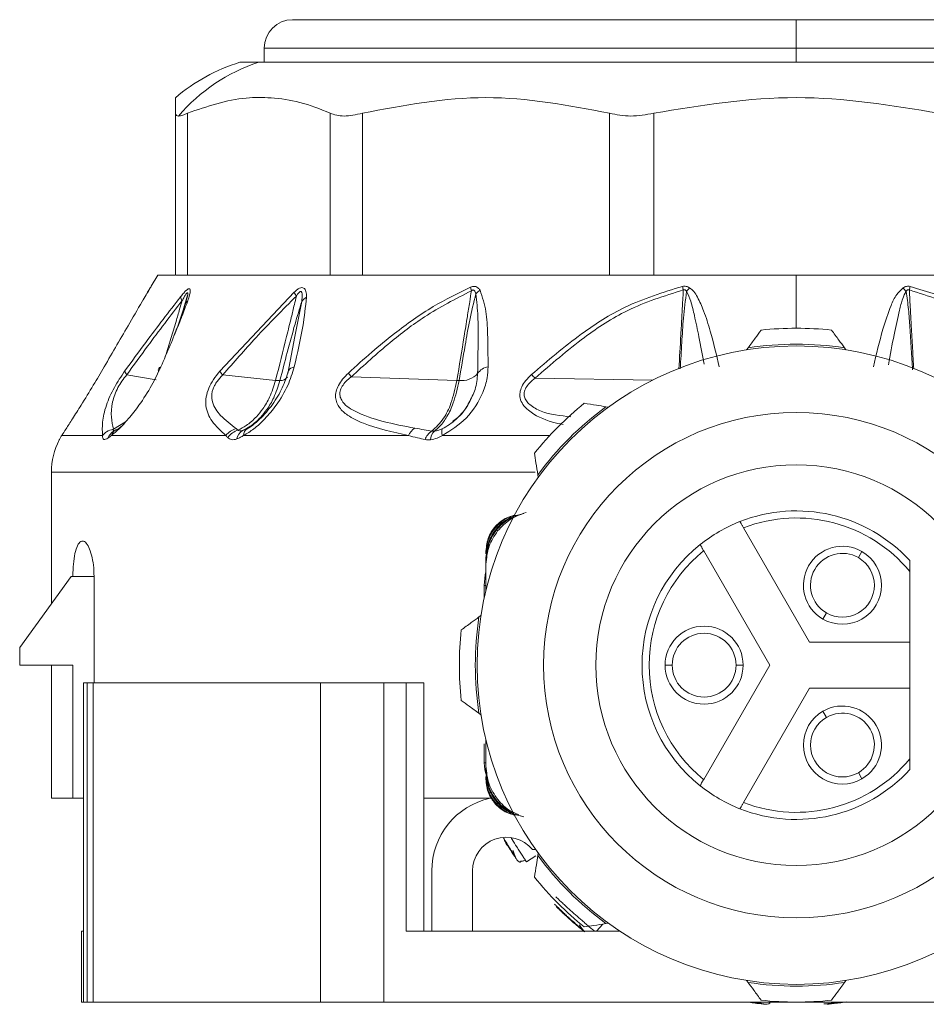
# Model space of a CAD drawing. Header units: millimetres. Extents: x -447 to 1924, y -61 to 422.
# Tile 46 of 62: x 806 to 831, y 153 to 180. Entities that reach past the tile are written whole.
import ezdxf

# ---------------------------------------------------------------- set-up
doc = ezdxf.new("R2010")
doc.units = ezdxf.units.MM

# ---------------------------------------------------------------- blocks, each defined once
blk = doc.blocks.new('Drawing View5')
at = {"color": 7, "linetype": 'Continuous', "lineweight": 18}
for p, q in [((-31.706, 2.201), (-17.506, 2.201)), ((-17.506, 2.201), (-3.306, 2.201)), ((-17.506, 2.201), (-17.506, 1.401)), ((-32.506, 1.401), (-32.506, 1.001)), ((-32.506, 1.401), (-17.506, 1.401)), ((-17.506, 1.001), (-17.506, 1.401)), ((-17.506, 1.401), (-2.506, 1.401)), ((-33.196, 1.001), (-32.661, 1.001)), ((-32.661, 1.001), (-1.816, 1.001)), ((-35.006, -4.999), (-35.006, -0.434)), ((-34.671, -4.999), (-34.671, -0.434)), ((-30.652, -4.999), (-30.652, -0.434)), ((-29.737, -4.999), (-29.737, -0.434)), ((-22.775, -4.999), (-22.775, -0.434)), ((-21.525, -4.999), (-21.525, -0.434)), ((-35.506, -4.999), (-35.695, -5.315)), ((-35.506, -4.999), (-35.006, -4.999)), ((-34.782, -4.999), (-34.994, -4.999)), ((-34.782, -4.999), (-30.52, -4.999)), ((-29.941, -4.999), (-30.52, -4.999)), ((-29.941, -4.999), (-22.559, -4.999)), ((-21.768, -4.999), (-22.559, -4.999)), ((-21.768, -4.999), (-17.506, -4.999)), ((-17.506, -4.999), (-13.244, -4.999)), ((-17.506, -4.999), (-17.506, -6.499)), ((-31.666, -5.486), (-33.762, -7.713)), ((-34.898, -6.344), (-34.671, -5.571)), ((-34.709, -5.766), (-34.775, -5.927)), ((-31.64, -6.732), (-31.45, -5.741)), ((-34.852, -6.224), (-34.802, -6.057)), ((-34.825, -6.123), (-34.744, -5.852)), ((-31.841, -7.776), (-31.64, -6.732)), ((-18.864, -7.051), (-18.906, -7.109)), ((-16.106, -7.109), (-16.148, -7.051)), ((-35.553, -7.954), (-36.383, -7.811)), ((-32.187, -7.968), (-33.675, -7.817)), ((-27.076, -7.973), (-30.05, -7.865)), ((-24.868, -7.906), (-21.555, -7.961)), ((-22.802, -8.723), (-22.872, -8.712)), ((-36.759, -9.345), (-36.419, -9.137)), ((-36.728, -9.389), (-36.787, -9.427)), ((-36.62, -9.333), (-36.539, -9.271)), ((-33.033, -9.364), (-33.043, -9.36)), ((-32.989, -9.333), (-32.847, -9.244)), ((-38.29, -9.649), (-38.283, -9.637)), ((-38.282, -9.635), (-38.286, -9.642)), ((-37.068, -9.524), (-38.216, -9.524)), ((-33.586, -9.524), (-36.818, -9.524)), ((-28.442, -9.524), (-33.09, -9.524)), ((-24.457, -9.524), (-27.483, -9.524)), ((-38.506, -10.553), (-38.506, -14.263)), ((-24.865, -10.553), (-38.506, -10.553)), ((-24.793, -10.633), (-24.782, -10.702)), ((-17.131, -15.349), (-18.992, -12.124)), ((-26.256, -12.785), (-26.256, -12.859)), ((-26.256, -12.969), (-26.256, -13.043)), ((-26.256, -13.893), (-26.256, -13.043)), ((-20.118, -12.774), (-18.256, -15.999)), ((-15.656, -12.795), (-15.756, -12.968)), ((-26.256, -13.154), (-26.256, -13.893)), ((-37.952, -13.499), (-39.402, -15.499)), ((-37.902, -13.499), (-37.952, -13.499)), ((-37.305, -13.499), (-37.902, -13.499)), ((-37.305, -16.499), (-37.305, -13.499)), ((-14.306, -15.349), (-14.306, -13.357)), ((-26.306, -13.749), (-26.306, -14.112)), ((-26.256, -13.749), (-26.306, -13.749)), ((-26.396, -14.599), (-26.453, -14.641)), ((-16.756, -14.7), (-16.656, -14.527)), ((-39.402, -15.999), (-39.402, -15.499)), ((-14.306, -15.349), (-17.131, -15.349)), ((-14.306, -15.349), (-14.306, -16.649)), ((-37.902, -15.999), (-39.402, -15.999)), ((-38.506, -15.999), (-38.506, -19.749)), ((-37.902, -15.999), (-37.902, -19.749)), ((-21.206, -15.999), (-21.006, -15.999)), ((-18.256, -15.999), (-20.118, -19.224)), ((-19.006, -15.999), (-19.206, -15.999)), ((-37.606, -16.499), (-37.606, -23.499)), ((-37.606, -16.499), (-37.5, -16.499)), ((-37.5, -16.499), (-37.5, -25.499)), ((-37.5, -16.499), (-37.332, -16.499)), ((-37.332, -16.499), (-37.332, -25.499)), ((-37.332, -16.499), (-30.923, -16.499)), ((-30.923, -16.499), (-30.923, -25.499)), ((-30.923, -16.499), (-29.14, -16.499)), ((-29.14, -16.499), (-29.14, -25.499)), ((-29.14, -16.499), (-28.51, -16.499)), ((-28.51, -16.499), (-28.51, -23.499)), ((-28.005, -16.499), (-28.005, -23.499)), ((-18.992, -19.874), (-17.131, -16.649)), ((-17.131, -16.649), (-14.306, -16.649)), ((-14.306, -18.641), (-14.306, -16.649)), ((-26.453, -17.357), (-26.396, -17.399)), ((-16.756, -17.298), (-16.656, -17.471)), ((-26.306, -18.214), (-26.306, -18.749)), ((-26.256, -18.844), (-26.256, -18.106)), ((-26.256, -18.749), (-26.306, -18.749)), ((-26.256, -18.955), (-26.256, -18.844)), ((-26.256, -19.029), (-26.256, -18.955)), ((-26.256, -19.214), (-26.256, -19.14)), ((-15.656, -19.203), (-15.756, -19.03)), ((-38.506, -19.749), (-37.902, -19.749)), ((-37.606, -19.749), (-37.902, -19.749)), ((-28.006, -19.749), (-26.093, -19.749)), ((-24.847, -21.377), (-25.115, -21.542)), ((-24.852, -21.199), (-24.947, -21.199)), ((-24.782, -21.295), (-24.793, -21.365)), ((-27.784, -23.499), (-27.784, -21.799)), ((-26.634, -21.799), (-26.634, -23.499)), ((-22.964, -23.301), (-23.14, -23.499)), ((-22.872, -23.286), (-22.802, -23.275)), ((-37.663, -23.499), (-37.663, -25.499)), ((-37.663, -23.499), (-37.606, -23.499)), ((-37.606, -23.499), (-37.606, -25.499)), ((-28.497, -23.499), (-28.51, -23.499)), ((-22.481, -23.499), (-28.497, -23.499)), ((-23.218, -23.499), (-23.199, -23.479)), ((-18.906, -24.889), (-18.864, -24.946)), ((-16.148, -24.946), (-16.106, -24.889)), ((-37.663, -25.499), (-37.606, -25.499)), ((-37.606, -25.499), (-37.5, -25.499)), ((-37.5, -25.499), (-37.332, -25.499)), ((-37.332, -25.499), (-30.923, -25.499)), ((-30.923, -25.499), (-29.14, -25.499)), ((-5.871, -25.499), (-29.14, -25.499))]:
    blk.add_line(p, q, dxfattribs=at)
at = {"color": 7, "linetype": 'Continuous', "lineweight": 18, "flags": 128}
for points in [[(-34.729, -5.804), (-34.734, -5.817), (-34.736, -5.821)], [(-26.256, -13.365), (-26.277, -13.456), (-26.306, -13.749)], [(-26.306, -18.749), (-26.287, -18.944), (-26.256, -19.061)]]:
    blk.add_lwpolyline(points, dxfattribs=at)
at = {"color": 7, "linetype": 'Continuous', "lineweight": 18}
blk.add_circle((-17.506, -15.999), 7.125, dxfattribs=at)
for centre, radius, start, end in [((-31.706, 1.401), 0.8, 90, 180), ((-31.668, -3.917), 5.15, 107.2549, 130.4986), ((-31.132, -3.719), 4.962, 107.9561, 139.7861), ((-30.938, -5.114), 0.817, 207.0633, 215.688), ((-25.5, -5.09), 1.218, 191.8977, 196.7732), ((-26.01, -6.013), 0.716, 125.0015, 137.8975), ((-13.114, -3.919), 7.726, 190.4457, 191.199), ((-19.711, -6.096), 1.091, 137.4852, 144.4164), ((-15.301, -6.096), 1.091, 35.5839, 42.5146), ((-21.898, -3.918), 7.728, 348.8011, 349.5542), ((-34.594, -5.564), 0.276, 189.9537, 214.6475), ((-34.554, -5.891), 0.195, 123.8797, 153.4099), ((-31.139, -5.962), 0.381, 117.5432, 144.6363), ((-17.506, -15.999), 9.5, 84.0016, 95.9984), ((-17.506, -15.999), 9, 359.9991, 179.9991), ((-17.506, -15.999), 9.05, 81.3677, 98.6323), ((-36.195, -7.652), 0.246, 191.7232, 220.2294), ((-35.391, -7.688), 0.104, 107.235, 192.5457), ((-32.973, -7.145), 0.972, 215.7026, 223.7498), ((-31.705, -7.762), 0.137, 151.246, 185.5908), ((-31.617, -7.833), 0.249, 100.4115, 146.7201), ((-27.569, -5.684), 3.304, 219.0252, 221.3042), ((-26.143, -7.995), 0.41, 97.2379, 147.6707), ((-32.049, -7.725), 0.247, 266.4774, 322.3124), ((-27.031, -6.721), 1.253, 267.9402, 270.7717), ((-26.948, -7.355), 0.622, 263.8843, 317.4106), ((-26.665, -9.712), 2.547, 45.1412, 48.4187), ((-17.506, -15.999), 9.5, 129.0016, 140.9984), ((-17.506, -15.999), 9.05, 126.3677, 143.6323), ((-36.566, -9.724), 0.371, 109.3852, 160.1994), ((-36.545, -9.609), 0.286, 105.2957, 162.6775), ((-33.142, -9.868), 0.562, 106.3755, 142.1998), ((-33.079, -9.907), 0.56, 106.6775, 144.538), ((-32.954, -9.673), 0.33, 119.6068, 170.7232), ((-32.888, -9.509), 0.203, 119.953, 184.2541), ((-28.012, -9.72), 0.473, 121.542, 155.5687), ((-27.521, -9.794), 0.476, 123.312, 160.839), ((-27.432, -9.675), 0.392, 135.1957, 175.4112), ((-27.211, -9.417), 0.292, 163.2771, 201.4278), ((-36.506, -10.553), 2, 153.1176, 180), ((-17.506, -15.999), 5.65, 0, 180), ((-17.506, -15.999), 4.35, 42.6393, 111.4064), ((-17.506, -15.999), 4.15, 39.5486, 110.9889), ((-17.506, -15.999), 4.35, 111.4064, 128.5936), ((-17.506, -15.999), 4.35, 128.5936, 231.4064), ((-16.206, -13.747), 1.1, 60, 240), ((-17.506, -15.999), 4.15, 129.0111, 230.9889), ((-16.206, -13.747), 0.9, 60, 240), ((-16.206, -13.747), 1.1, 240, 60), ((-16.206, -13.747), 0.9, 240, 60), ((-17.506, -15.999), 9.05, 171.3677, 188.6323), ((-20.106, -15.999), 1.1, 0, 180), ((-17.506, -15.999), 9.5, 174.0016, 185.9984), ((-20.106, -15.999), 0.9, 0, 180), ((-17.506, -15.999), 9, 179.9991, 359.9991), ((-17.506, -15.999), 5.65, 180, 0), ((-20.106, -15.999), 1.1, 180, 0), ((-20.106, -15.999), 0.9, 180, 0), ((-16.206, -18.251), 1.1, 300, 120), ((-16.206, -18.251), 1.1, 120, 300), ((-16.206, -18.251), 0.9, 120, 300), ((-16.206, -18.251), 0.9, 300, 120), ((-17.506, -15.999), 4.15, 249.0111, 320.4514), ((-17.506, -15.999), 4.35, 248.5936, 317.3607), ((-17.506, -15.999), 4.35, 231.4064, 248.5936), ((-25.684, -21.799), 2.1, 102.5279, 180), ((-25.684, -21.799), 0.95, 39.1667, 180), ((-17.506, -15.999), 9.05, 216.3677, 233.6323), ((-17.506, -15.999), 9.5, 219.0016, 230.9984), ((-17.506, -15.999), 9.05, 261.3677, 278.6323), ((-17.506, -15.999), 9.5, 264.0016, 275.9984)]:
    blk.add_arc(centre, radius, start, end, dxfattribs=at)
for points, knots in [([(-30.652, -0.434), (-30.935, -0.319), (-31.484, -0.096), (-32.276, 0.005), (-33.339, 0.023), (-34.12, -0.245), (-34.671, -0.434)], [0, 0, 0, 0, 0.21393, 0.414834, 0.587057, 1, 1, 1, 1]), ([(-22.775, -0.434), (-23.936, -0.214), (-26.256, 0.224), (-28.577, -0.214), (-29.737, -0.434)], [0, 0, 0, 0, 0.500234, 1, 1, 1, 1]), ([(-13.487, -0.434), (-14.826, -0.214), (-17.506, 0.224), (-20.185, -0.214), (-21.525, -0.434)], [0, 0, 0, 0, 0.499933, 1, 1, 1, 1]), ([(-35.006, -0.434), (-35.006, -0.356), (-35.006, -0.198), (-35.006, -0.069), (-35.006, 0.002), (-35.006, -0.004), (-35.006, -0.007)], [0, 0, 0, 0, 0.270801, 0.549911, 0.830383, 1, 1, 1, 1]), ([(-35.006, -0.434), (-35.001, -0.46), (-34.993, -0.506), (-34.942, -0.513), (-34.921, -0.516)], [0, 0, 0, 0, 0.573868, 1, 1, 1, 1]), ([(-34.921, -0.516), (-34.885, -0.511), (-34.82, -0.503), (-34.718, -0.455), (-34.671, -0.434)], [0, 0, 0, 0, 0.54545, 1, 1, 1, 1]), ([(-37.021, -7.588), (-36.779, -7.172), (-36.398, -6.517), (-35.968, -5.781), (-35.767, -5.437), (-35.708, -5.337), (-35.693, -5.311), (-35.695, -5.314), (-35.695, -5.315)], [0, 0, 0, 0, 0.502517, 0.792077, 0.924903, 0.959853, 0.991393, 1, 1, 1, 1]), ([(-35.745, -5.4), (-35.767, -5.437), (-35.819, -5.526), (-35.882, -5.635), (-35.919, -5.697)], [0, 0, 0, 0, 0.423068, 1, 1, 1, 1]), ([(-34.663, -5.729), (-34.644, -5.671), (-34.611, -5.569), (-34.589, -5.449), (-34.599, -5.384), (-34.644, -5.383), (-34.707, -5.43), (-34.783, -5.509), (-34.837, -5.576), (-34.866, -5.612)], [0, 0, 0, 0, 0.215253, 0.384528, 0.526066, 0.634008, 0.741365, 0.859377, 1, 1, 1, 1]), ([(-34.744, -5.852), (-34.716, -5.764), (-34.679, -5.646), (-34.661, -5.534), (-34.664, -5.505), (-34.67, -5.497), (-34.68, -5.499), (-34.695, -5.511), (-34.724, -5.549), (-34.768, -5.622), (-34.802, -5.685), (-34.821, -5.721)], [0, 0, 0, 0, 0.3883566, 0.5202079, 0.5615594, 0.5993846, 0.6269174, 0.6554177, 0.7206544, 0.8386, 1, 1, 1, 1]), ([(-31.315, -5.624), (-31.317, -5.567), (-31.32, -5.461), (-31.372, -5.366), (-31.445, -5.349), (-31.513, -5.369), (-31.59, -5.417), (-31.639, -5.462), (-31.666, -5.486)], [0, 0, 0, 0, 0.288282, 0.527872, 0.63604, 0.745985, 0.866726, 1, 1, 1, 1]), ([(-31.45, -5.741), (-31.442, -5.671), (-31.432, -5.588), (-31.444, -5.506), (-31.453, -5.48), (-31.465, -5.465), (-31.481, -5.461), (-31.497, -5.465), (-31.523, -5.483), (-31.56, -5.526), (-31.587, -5.567), (-31.602, -5.591)], [0, 0, 0, 0, 0.4179621, 0.499227, 0.5680035, 0.6251534, 0.663526, 0.7017402, 0.7444069, 0.8543682, 1, 1, 1, 1]), ([(-26.692, -5.341), (-27.047, -5.514), (-27.796, -5.879), (-28.708, -6.539), (-29.496, -7.181), (-29.918, -7.566), (-30.135, -7.765)], [0, 0, 0, 0, 0.2837068, 0.5987607, 0.793171, 1, 1, 1, 1]), ([(-26.666, -5.442), (-27.114, -5.673), (-27.916, -6.085), (-29.032, -6.938), (-29.691, -7.538), (-30.05, -7.865)], [0, 0, 0, 0, 0.365567, 0.653732, 1, 1, 1, 1]), ([(-27.076, -7.973), (-27.007, -7.556), (-26.908, -6.957), (-26.788, -6.217), (-26.718, -5.79), (-26.682, -5.546), (-26.666, -5.442)], [0, 0, 0, 0, 0.493755, 0.710629, 0.876371, 1, 1, 1, 1]), ([(-27.014, -7.973), (-26.956, -7.642), (-26.858, -7.075), (-26.723, -6.262), (-26.603, -5.779), (-26.541, -5.533)], [0, 0, 0, 0, 0.40792, 0.697704, 1, 1, 1, 1]), ([(-26.421, -5.427), (-26.439, -5.402), (-26.471, -5.359), (-26.532, -5.326), (-26.586, -5.318), (-26.636, -5.321), (-26.672, -5.334), (-26.692, -5.341)], [0, 0, 0, 0, 0.317365, 0.562223, 0.68531, 0.828098, 1, 1, 1, 1]), ([(-26.541, -5.533), (-26.547, -5.511), (-26.557, -5.474), (-26.58, -5.437), (-26.601, -5.423), (-26.617, -5.419), (-26.633, -5.422), (-26.65, -5.429), (-26.661, -5.437), (-26.666, -5.442)], [0, 0, 0, 0, 0.350592, 0.583117, 0.673422, 0.761724, 0.827666, 0.905665, 1, 1, 1, 1]), ([(-26.49, -7.776), (-26.485, -7.458), (-26.477, -6.922), (-26.472, -6.168), (-26.518, -5.743), (-26.541, -5.533)], [0, 0, 0, 0, 0.425144, 0.717363, 1, 1, 1, 1]), ([(-26.195, -7.588), (-26.198, -7.279), (-26.204, -6.754), (-26.232, -6.011), (-26.357, -5.623), (-26.421, -5.427)], [0, 0, 0, 0, 0.415711, 0.705132, 1, 1, 1, 1]), ([(-24.975, -7.807), (-24.514, -7.413), (-23.689, -6.707), (-22.277, -5.801), (-21.263, -5.489), (-20.713, -5.319)], [0, 0, 0, 0, 0.366467, 0.656613, 1, 1, 1, 1]), ([(-24.868, -7.906), (-24.417, -7.513), (-23.608, -6.809), (-22.226, -5.903), (-21.232, -5.589), (-20.694, -5.419)], [0, 0, 0, 0, 0.368099, 0.658336, 1, 1, 1, 1]), ([(-20.816, -7.646), (-20.798, -7.327), (-20.77, -6.833), (-20.734, -6.188), (-20.71, -5.765), (-20.698, -5.517), (-20.694, -5.419)], [0, 0, 0, 0, 0.429612, 0.665692, 0.868713, 1, 1, 1, 1]), ([(-20.78, -7.639), (-20.764, -7.394), (-20.734, -6.919), (-20.696, -6.193), (-20.632, -5.712), (-20.598, -5.461)], [0, 0, 0, 0, 0.337715, 0.654021, 1, 1, 1, 1]), ([(-20.713, -5.319), (-20.697, -5.317), (-20.662, -5.312), (-20.591, -5.318), (-20.545, -5.343), (-20.515, -5.359)], [0, 0, 0, 0, 0.222827, 0.488483, 1, 1, 1, 1]), ([(-20.694, -5.419), (-20.689, -5.417), (-20.678, -5.414), (-20.661, -5.413), (-20.64, -5.42), (-20.618, -5.436), (-20.605, -5.452), (-20.598, -5.461)], [0, 0, 0, 0, 0.132574, 0.271467, 0.437835, 0.686829, 1, 1, 1, 1]), ([(-20.598, -5.461), (-20.557, -5.552), (-20.458, -5.772), (-20.366, -6.208), (-20.236, -6.799), (-20.152, -7.254), (-20.105, -7.51)], [0, 0, 0, 0, 0.139404, 0.337507, 0.626202, 1, 1, 1, 1]), ([(-20.515, -5.359), (-20.474, -5.393), (-20.384, -5.469), (-20.249, -5.689), (-20.089, -6.06), (-19.884, -6.719), (-19.759, -7.252), (-19.68, -7.588)], [0, 0, 0, 0, 0.063949, 0.139633, 0.317237, 0.568463, 1, 1, 1, 1]), ([(-15.332, -7.588), (-15.249, -7.232), (-15.113, -6.646), (-14.886, -5.97), (-14.71, -5.565), (-14.56, -5.42), (-14.496, -5.359)], [0, 0, 0, 0, 0.456555, 0.748856, 0.894627, 1, 1, 1, 1]), ([(-14.91, -7.527), (-14.858, -7.245), (-14.764, -6.734), (-14.625, -6.112), (-14.528, -5.697), (-14.446, -5.528), (-14.413, -5.461)], [0, 0, 0, 0, 0.40719, 0.738888, 0.897629, 1, 1, 1, 1]), ([(-14.496, -5.359), (-14.465, -5.342), (-14.421, -5.319), (-14.35, -5.312), (-14.317, -5.317), (-14.299, -5.319)], [0, 0, 0, 0, 0.527893, 0.7496455, 1, 1, 1, 1]), ([(-14.413, -5.461), (-14.406, -5.452), (-14.394, -5.436), (-14.372, -5.42), (-14.352, -5.414), (-14.335, -5.413), (-14.324, -5.417), (-14.318, -5.419)], [0, 0, 0, 0, 0.312066, 0.577689, 0.709478, 0.846396, 1, 1, 1, 1]), ([(-14.413, -5.461), (-14.387, -5.63), (-14.334, -5.969), (-14.304, -6.511), (-14.265, -7.078), (-14.242, -7.475), (-14.23, -7.669)], [0, 0, 0, 0, 0.229459, 0.460748, 0.736265, 1, 1, 1, 1]), ([(-14.318, -5.419), (-13.779, -5.59), (-12.762, -5.912), (-11.383, -6.824), (-10.577, -7.528), (-10.143, -7.906)], [0, 0, 0, 0, 0.3425593, 0.6462348, 1, 1, 1, 1]), ([(-14.318, -5.419), (-14.309, -5.603), (-14.292, -5.942), (-14.261, -6.488), (-14.23, -7.047), (-14.207, -7.45), (-14.196, -7.646)], [0, 0, 0, 0, 0.247038, 0.456865, 0.736608, 1, 1, 1, 1]), ([(-14.299, -5.319), (-13.804, -5.467), (-12.862, -5.749), (-11.428, -6.623), (-10.557, -7.364), (-10.037, -7.807)], [0, 0, 0, 0, 0.308412, 0.587789, 1, 1, 1, 1]), ([(-34.866, -5.612), (-35.195, -6.038), (-35.726, -6.723), (-36.24, -7.433), (-36.436, -7.702)], [0, 0, 0, 0, 0.620302, 1, 1, 1, 1]), ([(-34.821, -5.721), (-35.148, -6.147), (-35.676, -6.833), (-36.188, -7.542), (-36.383, -7.811)], [0, 0, 0, 0, 0.620078, 1, 1, 1, 1]), ([(-35.422, -7.588), (-35.244, -7.178), (-34.968, -6.543), (-34.743, -5.941), (-34.663, -5.729)], [0, 0, 0, 0, 0.647777, 1, 1, 1, 1]), ([(-35.296, -7.29), (-35.245, -7.124), (-35.143, -6.796), (-35.009, -6.355), (-34.901, -5.998), (-34.845, -5.803), (-34.821, -5.721)], [0, 0, 0, 0, 0.3184144, 0.6265902, 0.8445872, 1, 1, 1, 1]), ([(-34.697, -5.697), (-34.702, -5.714), (-34.711, -5.749), (-34.724, -5.787), (-34.73, -5.807)], [0, 0, 0, 0, 0.486715, 1, 1, 1, 1]), ([(-31.602, -5.591), (-31.985, -5.976), (-32.698, -6.692), (-33.366, -7.462), (-33.675, -7.817)], [0, 0, 0, 0, 0.538008, 1, 1, 1, 1]), ([(-32.187, -7.968), (-32.083, -7.555), (-31.934, -6.964), (-31.758, -6.253), (-31.666, -5.873), (-31.62, -5.672), (-31.602, -5.591)], [0, 0, 0, 0, 0.520969, 0.746084, 0.897635, 1, 1, 1, 1]), ([(-32.064, -7.971), (-31.928, -7.443), (-31.738, -6.702), (-31.514, -5.955), (-31.45, -5.741)], [0, 0, 0, 0, 0.71325, 1, 1, 1, 1]), ([(-31.662, -7.588), (-31.572, -7.205), (-31.413, -6.531), (-31.344, -5.897), (-31.315, -5.624)], [0, 0, 0, 0, 0.570277, 1, 1, 1, 1]), ([(-35.054, -6.716), (-35.028, -6.651), (-34.916, -6.363), (-34.819, -6.075), (-34.744, -5.852)], [0, 0, 0, 0, 0.227109, 1, 1, 1, 1]), ([(-18.864, -7.051), (-18.797, -6.959), (-18.674, -6.791), (-18.553, -6.626), (-18.499, -6.551)], [0, 0, 0, 0, 0.550612, 1, 1, 1, 1]), ([(-16.513, -6.551), (-16.444, -6.645), (-16.323, -6.811), (-16.2, -6.979), (-16.148, -7.051)], [0, 0, 0, 0, 0.569214, 1, 1, 1, 1]), ([(-38.216, -9.524), (-38.178, -9.465), (-38.097, -9.341), (-37.906, -9.042), (-37.646, -8.631), (-37.333, -8.121), (-37.122, -7.761), (-37.021, -7.588)], [0, 0, 0, 0, 0.1471224, 0.3124059, 0.5079405, 0.7647124, 1, 1, 1, 1]), ([(-36.436, -7.702), (-36.489, -7.779), (-36.593, -7.928), (-36.741, -8.177), (-36.867, -8.431), (-37.006, -8.787), (-37.084, -9.163), (-37.073, -9.403), (-37.068, -9.524)], [0, 0, 0, 0, 0.1017236, 0.1977442, 0.3042694, 0.4235864, 0.7110771, 1, 1, 1, 1]), ([(-36.818, -9.524), (-36.746, -9.465), (-36.593, -9.341), (-36.322, -9.043), (-36.004, -8.634), (-35.675, -8.124), (-35.504, -7.763), (-35.422, -7.588)], [0, 0, 0, 0, 0.1468149, 0.3117355, 0.5067024, 0.7623101, 1, 1, 1, 1]), ([(-33.762, -7.713), (-33.824, -7.789), (-33.945, -7.938), (-34.081, -8.194), (-34.156, -8.45), (-34.158, -8.795), (-33.981, -9.172), (-33.728, -9.397), (-33.586, -9.524)], [0, 0, 0, 0, 0.0944189, 0.1824922, 0.2787502, 0.3896868, 0.6580242, 1, 1, 1, 1]), ([(-33.09, -9.524), (-32.993, -9.465), (-32.786, -9.341), (-32.468, -9.044), (-32.129, -8.635), (-31.824, -8.125), (-31.715, -7.763), (-31.662, -7.588)], [0, 0, 0, 0, 0.146737, 0.311562, 0.506363, 0.761707, 1, 1, 1, 1]), ([(-31.824, -7.695), (-31.874, -7.856), (-31.974, -8.177), (-32.261, -8.653), (-32.564, -9.006), (-32.837, -9.246), (-32.98, -9.334), (-33.051, -9.378)], [0, 0, 0, 0, 0.252767, 0.504588, 0.754751, 0.87866, 1, 1, 1, 1]), ([(-30.135, -7.765), (-30.191, -7.82), (-30.297, -7.926), (-30.417, -8.104), (-30.49, -8.284), (-30.508, -8.517), (-30.397, -8.755), (-30.123, -8.993), (-29.511, -9.291), (-28.884, -9.428), (-28.442, -9.524)], [0, 0, 0, 0, 0.055904, 0.10622, 0.153662, 0.203296, 0.307891, 0.418501, 0.590067, 1, 1, 1, 1]), ([(-27.483, -9.524), (-27.245, -9.374), (-26.751, -9.061), (-26.37, -8.427), (-26.215, -7.928), (-26.201, -7.69), (-26.195, -7.588)], [0, 0, 0, 0, 0.323235, 0.671392, 0.858958, 1, 1, 1, 1]), ([(-36.383, -7.811), (-36.43, -7.87), (-36.519, -7.982), (-36.642, -8.182), (-36.735, -8.388), (-36.865, -8.872), (-36.807, -9.129), (-36.759, -9.345)], [0, 0, 0, 0, 0.09476, 0.180727, 0.278153, 0.391304, 1, 1, 1, 1]), ([(-33.675, -7.817), (-33.732, -7.876), (-33.814, -7.961), (-33.897, -8.091), (-33.944, -8.187), (-33.976, -8.285), (-33.995, -8.426), (-33.953, -8.687), (-33.722, -9.007), (-33.454, -9.212), (-33.301, -9.329)], [0, 0, 0, 0, 0.08814, 0.127354, 0.16563, 0.208084, 0.253003, 0.357789, 0.633246, 1, 1, 1, 1]), ([(-33.24, -9.37), (-33.165, -9.331), (-32.982, -9.235), (-32.749, -9.03), (-32.528, -8.758), (-32.329, -8.422), (-32.238, -8.131), (-32.187, -7.968)], [0, 0, 0, 0, 0.154753, 0.378155, 0.536035, 0.740167, 1, 1, 1, 1]), ([(-33.117, -9.386), (-33.045, -9.348), (-32.869, -9.255), (-32.635, -9.049), (-32.413, -8.775), (-32.21, -8.435), (-32.116, -8.138), (-32.064, -7.971)], [0, 0, 0, 0, 0.154429, 0.377318, 0.534784, 0.73906, 1, 1, 1, 1]), ([(-32.064, -7.971), (-32.084, -7.972), (-32.12, -7.973), (-32.167, -7.969), (-32.187, -7.968)], [0, 0, 0, 0, 0.5598474, 1, 1, 1, 1]), ([(-30.05, -7.865), (-30.103, -7.908), (-30.2, -7.989), (-30.314, -8.131), (-30.377, -8.276), (-30.378, -8.416), (-30.283, -8.643), (-29.647, -9.054), (-28.865, -9.202), (-28.259, -9.316)], [0, 0, 0, 0, 0.053191, 0.098086, 0.139814, 0.182632, 0.23063, 0.405048, 1, 1, 1, 1]), ([(-27.782, -9.397), (-27.666, -9.291), (-27.46, -9.103), (-27.214, -8.597), (-27.125, -8.195), (-27.076, -7.973)], [0, 0, 0, 0, 0.365428, 0.649355, 1, 1, 1, 1]), ([(-27.71, -9.399), (-27.657, -9.356), (-27.532, -9.253), (-27.345, -8.991), (-27.145, -8.573), (-27.062, -8.192), (-27.014, -7.973)], [0, 0, 0, 0, 0.171049, 0.404806, 0.657867, 1, 1, 1, 1]), ([(-26.74, -8.601), (-26.673, -8.476), (-26.528, -8.207), (-26.503, -7.927), (-26.49, -7.776)], [0, 0, 0, 0, 0.461054, 1, 1, 1, 1]), ([(-24.082, -9.214), (-24.181, -9.192), (-24.544, -9.113), (-24.945, -8.932), (-25.218, -8.663), (-25.299, -8.488), (-25.304, -8.311), (-25.25, -8.141), (-25.138, -7.966), (-25.031, -7.862), (-24.975, -7.807)], [0, 0, 0, 0, 0.129347, 0.473215, 0.582972, 0.679964, 0.750468, 0.824971, 0.90787, 1, 1, 1, 1]), ([(-23.863, -8.995), (-24.157, -8.965), (-24.589, -8.921), (-24.972, -8.705), (-25.119, -8.556), (-25.178, -8.439), (-25.186, -8.309), (-25.132, -8.171), (-25.024, -8.031), (-24.923, -7.95), (-24.868, -7.906)], [0, 0, 0, 0, 0.3855637, 0.5667652, 0.642192, 0.7073083, 0.7706539, 0.8351812, 0.9106666, 1, 1, 1, 1]), ([(-27.2, -9.123), (-27.149, -9.089), (-26.926, -8.94), (-26.783, -8.686), (-26.672, -8.491)], [0, 0, 0, 0, 0.227113, 1, 1, 1, 1]), ([(-27.11, -9.07), (-27.103, -9.064), (-26.963, -8.95), (-26.824, -8.788), (-26.749, -8.622), (-26.74, -8.601)], [0, 0, 0, 0, 0.045689, 0.878516, 1, 1, 1, 1]), ([(-23.485, -8.616), (-23.369, -8.634), (-23.166, -8.666), (-22.961, -8.698), (-22.872, -8.712)], [0, 0, 0, 0, 0.5692143, 1, 1, 1, 1]), ([(-27.491, -9.333), (-27.42, -9.295), (-27.282, -9.222), (-27.166, -9.119), (-27.11, -9.07)], [0, 0, 0, 0, 0.518071, 1, 1, 1, 1]), ([(-36.759, -9.345), (-36.827, -9.365), (-36.948, -9.4), (-37.031, -9.486), (-37.068, -9.524)], [0, 0, 0, 0, 0.559282, 1, 1, 1, 1]), ([(-36.759, -9.345), (-36.762, -9.356), (-36.767, -9.377), (-36.754, -9.392), (-36.729, -9.393), (-36.702, -9.381), (-36.689, -9.375)], [0, 0, 0, 0, 0.255568, 0.50322, 0.749583, 1, 1, 1, 1]), ([(-36.689, -9.375), (-36.677, -9.368), (-36.655, -9.356), (-36.631, -9.34), (-36.62, -9.333)], [0, 0, 0, 0, 0.555849, 1, 1, 1, 1]), ([(-33.301, -9.329), (-33.29, -9.337), (-33.27, -9.351), (-33.249, -9.364), (-33.24, -9.37)], [0, 0, 0, 0, 0.557314, 1, 1, 1, 1]), ([(-33.24, -9.37), (-33.234, -9.376), (-33.222, -9.388), (-33.193, -9.396), (-33.158, -9.397), (-33.13, -9.39), (-33.117, -9.386)], [0, 0, 0, 0, 0.252688, 0.501352, 0.749494, 1, 1, 1, 1]), ([(-33.117, -9.386), (-33.094, -9.379), (-33.052, -9.365), (-33.009, -9.343), (-32.989, -9.333)], [0, 0, 0, 0, 0.549544, 1, 1, 1, 1]), ([(-28.259, -9.316), (-28.172, -9.332), (-28.015, -9.36), (-27.853, -9.385), (-27.782, -9.397)], [0, 0, 0, 0, 0.554562, 1, 1, 1, 1]), ([(-27.782, -9.397), (-27.769, -9.399), (-27.746, -9.402), (-27.721, -9.4), (-27.71, -9.399)], [0, 0, 0, 0, 0.560007, 1, 1, 1, 1]), ([(-27.71, -9.399), (-27.669, -9.392), (-27.596, -9.379), (-27.523, -9.348), (-27.491, -9.333)], [0, 0, 0, 0, 0.5524725, 1, 1, 1, 1]), ([(-38.283, -9.637), (-38.283, -9.636), (-38.28, -9.631), (-38.261, -9.596), (-38.232, -9.55), (-38.216, -9.524)], [0, 0, 0, 0, 0.096514, 0.484946, 1, 1, 1, 1]), ([(-37.068, -9.524), (-37.067, -9.551), (-37.066, -9.604), (-37.031, -9.638), (-36.981, -9.637), (-36.937, -9.612), (-36.915, -9.599)], [0, 0, 0, 0, 0.273593, 0.542673, 0.764584, 1, 1, 1, 1]), ([(-36.915, -9.599), (-36.898, -9.587), (-36.867, -9.565), (-36.833, -9.536), (-36.818, -9.524)], [0, 0, 0, 0, 0.55931, 1, 1, 1, 1]), ([(-33.586, -9.524), (-33.577, -9.535), (-33.561, -9.554), (-33.543, -9.573), (-33.536, -9.582)], [0, 0, 0, 0, 0.558376, 1, 1, 1, 1]), ([(-33.536, -9.582), (-33.504, -9.606), (-33.455, -9.642), (-33.36, -9.644), (-33.306, -9.628), (-33.279, -9.62)], [0, 0, 0, 0, 0.4830665, 0.7400479, 1, 1, 1, 1]), ([(-33.279, -9.62), (-33.245, -9.606), (-33.183, -9.581), (-33.119, -9.541), (-33.09, -9.524)], [0, 0, 0, 0, 0.554606, 1, 1, 1, 1]), ([(-28.442, -9.524), (-28.357, -9.546), (-28.202, -9.586), (-28.041, -9.622), (-27.97, -9.638)], [0, 0, 0, 0, 0.555292, 1, 1, 1, 1]), ([(-27.97, -9.638), (-27.943, -9.642), (-27.896, -9.65), (-27.845, -9.646), (-27.822, -9.644)], [0, 0, 0, 0, 0.560194, 1, 1, 1, 1]), ([(-27.822, -9.644), (-27.758, -9.631), (-27.643, -9.608), (-27.532, -9.55), (-27.483, -9.524)], [0, 0, 0, 0, 0.5601162, 1, 1, 1, 1]), ([(-24.793, -10.633), (-24.811, -10.52), (-24.843, -10.314), (-24.874, -10.111), (-24.889, -10.02)], [0, 0, 0, 0, 0.550612, 1, 1, 1, 1]), ([(-25.184, -11.72), (-25.312, -11.755), (-25.596, -11.833), (-25.948, -12.138), (-26.206, -12.559), (-26.239, -12.882), (-26.256, -13.043)], [0, 0, 0, 0, 0.214486, 0.476146, 0.737645, 1, 1, 1, 1]), ([(-25.255, -11.744), (-25.36, -11.768), (-25.615, -11.825), (-25.943, -12.097), (-26.204, -12.494), (-26.239, -12.809), (-26.256, -12.969)], [0, 0, 0, 0, 0.18745, 0.452675, 0.72094, 1, 1, 1, 1]), ([(-26.256, -12.785), (-26.24, -12.645), (-26.208, -12.372), (-25.967, -12.03), (-25.691, -11.836), (-25.502, -11.784), (-25.44, -11.767)], [0, 0, 0, 0, 0.295904, 0.581829, 0.863182, 1, 1, 1, 1]), ([(-25.365, -11.768), (-25.429, -11.777), (-25.642, -11.806), (-25.938, -12.041), (-26.211, -12.407), (-26.241, -12.708), (-26.256, -12.859)], [0, 0, 0, 0, 0.126246, 0.417408, 0.708389, 1, 1, 1, 1]), ([(-25.125, -11.695), (-25.283, -11.75), (-25.593, -11.859), (-25.817, -12.097), (-25.928, -12.215)], [0, 0, 0, 0, 0.5095325, 1, 1, 1, 1]), ([(-25.928, -12.215), (-26.021, -12.354), (-26.21, -12.639), (-26.24, -12.98), (-26.256, -13.154)], [0, 0, 0, 0, 0.489594, 1, 1, 1, 1]), ([(-18.992, -12.124), (-19.006, -12.101), (-19.032, -12.055), (-19.066, -11.997), (-19.084, -11.965), (-19.092, -11.951), (-19.093, -11.95), (-19.094, -11.949)], [0, 0, 0, 0, 0.251838, 0.502401, 0.751547, 0.874966, 1, 1, 1, 1]), ([(-37.305, -13.499), (-37.308, -13.391), (-37.316, -13.175), (-37.371, -12.887), (-37.451, -12.659), (-37.55, -12.515), (-37.655, -12.481), (-37.753, -12.571), (-37.831, -12.774), (-37.882, -13.06), (-37.9, -13.317), (-37.902, -13.464), (-37.902, -13.499)], [0, 0, 0, 0, 0.100795, 0.201493, 0.304873, 0.413747, 0.527057, 0.641563, 0.753853, 0.862272, 0.967136, 1, 1, 1, 1]), ([(-20.219, -12.599), (-20.218, -12.602), (-20.215, -12.607), (-20.191, -12.647), (-20.158, -12.705), (-20.131, -12.751), (-20.118, -12.774)], [0, 0, 0, 0, 0.247492, 0.496957, 0.74784, 1, 1, 1, 1]), ([(-14.306, -13.052), (-14.306, -13.053), (-14.306, -13.056), (-14.306, -13.073), (-14.306, -13.101), (-14.306, -13.152), (-14.306, -13.239), (-14.306, -13.315), (-14.306, -13.357)], [0, 0, 0, 0, 0.096274, 0.197847, 0.306871, 0.427336, 0.692583, 1, 1, 1, 1]), ([(-26.954, -15.006), (-26.859, -14.937), (-26.693, -14.816), (-26.526, -14.693), (-26.453, -14.641)], [0, 0, 0, 0, 0.569214, 1, 1, 1, 1]), ([(-28.51, -16.499), (-28.437, -16.499), (-28.291, -16.499), (-28.126, -16.499), (-28.027, -16.499), (-28.012, -16.499), (-28.005, -16.499)], [0, 0, 0, 0, 0.2793328, 0.5588645, 0.7793628, 1, 1, 1, 1]), ([(-26.453, -17.357), (-26.546, -17.29), (-26.713, -17.167), (-26.879, -17.046), (-26.954, -16.992)], [0, 0, 0, 0, 0.550612, 1, 1, 1, 1]), ([(-26.256, -18.844), (-26.24, -19.019), (-26.209, -19.363), (-26.017, -19.649), (-25.923, -19.789)], [0, 0, 0, 0, 0.510317, 1, 1, 1, 1]), ([(-14.306, -18.641), (-14.306, -18.682), (-14.306, -18.759), (-14.306, -18.845), (-14.306, -18.897), (-14.306, -18.924), (-14.306, -18.942), (-14.306, -18.945), (-14.306, -18.946)], [0, 0, 0, 0, 0.307446, 0.57307, 0.69096, 0.802569, 0.902825, 1, 1, 1, 1]), ([(-26.256, -18.955), (-26.239, -19.117), (-26.206, -19.44), (-25.948, -19.86), (-25.596, -20.165), (-25.312, -20.243), (-25.184, -20.278)], [0, 0, 0, 0, 0.262361, 0.523865, 0.78552, 1, 1, 1, 1]), ([(-26.256, -19.029), (-26.238, -19.189), (-26.204, -19.504), (-25.942, -19.902), (-25.615, -20.174), (-25.36, -20.23), (-25.255, -20.254)], [0, 0, 0, 0, 0.279052, 0.547337, 0.812542, 1, 1, 1, 1]), ([(-26.256, -19.14), (-26.241, -19.29), (-26.21, -19.591), (-25.938, -19.957), (-25.642, -20.193), (-25.429, -20.221), (-25.365, -20.23)], [0, 0, 0, 0, 0.291464, 0.58257, 0.873608, 1, 1, 1, 1]), ([(-25.44, -20.231), (-25.502, -20.214), (-25.691, -20.163), (-25.969, -19.968), (-26.16, -19.685), (-26.243, -19.423), (-26.252, -19.284), (-26.256, -19.214)], [0, 0, 0, 0, 0.136543, 0.417549, 0.703003, 0.8502, 1, 1, 1, 1]), ([(-20.118, -19.224), (-20.131, -19.247), (-20.158, -19.292), (-20.192, -19.351), (-20.21, -19.383), (-20.218, -19.397), (-20.219, -19.398), (-20.219, -19.399)], [0, 0, 0, 0, 0.251838, 0.502401, 0.751547, 0.874966, 1, 1, 1, 1]), ([(-25.923, -19.789), (-25.815, -19.908), (-25.647, -20.094), (-25.415, -20.181), (-25.332, -20.212)], [0, 0, 0, 0, 0.641765, 1, 1, 1, 1]), ([(-19.094, -20.049), (-19.092, -20.046), (-19.089, -20.041), (-19.066, -20.001), (-19.032, -19.943), (-19.006, -19.897), (-18.992, -19.874)], [0, 0, 0, 0, 0.247492, 0.496957, 0.74784, 1, 1, 1, 1]), ([(-25.758, -20.874), (-25.742, -20.9), (-25.696, -20.979), (-25.613, -21.114), (-25.516, -21.265), (-25.463, -21.344), (-25.436, -21.384)], [0, 0, 0, 0, 0.146748, 0.43206, 0.71662, 1, 1, 1, 1]), ([(-25.384, -21.485), (-25.389, -21.478), (-25.398, -21.464), (-25.472, -21.357), (-25.574, -21.202), (-25.674, -21.045), (-25.728, -20.953), (-25.746, -20.923)], [0, 0, 0, 0, 0.219103, 0.440486, 0.663576, 0.887834, 1, 1, 1, 1]), ([(-25.149, -21.491), (-25.157, -21.479), (-25.179, -21.446), (-25.234, -21.362), (-25.308, -21.249), (-25.403, -21.099), (-25.486, -20.968), (-25.537, -20.883), (-25.545, -20.869)], [0, 0, 0, 0, 0.1248716, 0.3155495, 0.5060623, 0.6750713, 0.9474981, 1, 1, 1, 1]), ([(-25.498, -21.212), (-25.486, -21.247), (-25.463, -21.315), (-25.436, -21.387), (-25.417, -21.434), (-25.412, -21.444), (-25.409, -21.449)], [0, 0, 0, 0, 0.271066, 0.528959, 0.772095, 1, 1, 1, 1]), ([(-24.889, -21.978), (-24.871, -21.862), (-24.839, -21.659), (-24.807, -21.454), (-24.793, -21.365)], [0, 0, 0, 0, 0.569214, 1, 1, 1, 1]), ([(-25.384, -21.485), (-25.368, -21.506), (-25.346, -21.533), (-25.315, -21.544), (-25.307, -21.547)], [0, 0, 0, 0, 0.751766, 1, 1, 1, 1]), ([(-25.308, -21.55), (-25.299, -21.553), (-25.281, -21.559), (-25.277, -21.54), (-25.275, -21.531)], [0, 0, 0, 0, 0.553215, 1, 1, 1, 1]), ([(-25.307, -21.551), (-25.298, -21.554), (-25.281, -21.559), (-25.277, -21.54), (-25.275, -21.532)], [0, 0, 0, 0, 0.5565554, 1, 1, 1, 1]), ([(-25.286, -21.524), (-25.272, -21.525), (-25.246, -21.527), (-25.206, -21.52), (-25.169, -21.507), (-25.148, -21.494), (-25.137, -21.487)], [0, 0, 0, 0, 0.263004, 0.520422, 0.767336, 1, 1, 1, 1]), ([(-25.115, -21.542), (-25.118, -21.538), (-25.121, -21.533), (-25.145, -21.497), (-25.149, -21.491)], [0, 0, 0, 0, 0.860321, 1, 1, 1, 1]), ([(-24.322, -22.736), (-24.318, -22.74), (-24.31, -22.748), (-24.25, -22.809), (-24.158, -22.899), (-24.061, -22.992), (-23.994, -23.053), (-23.972, -23.073)], [0, 0, 0, 0, 0.2225315, 0.4450654, 0.6679912, 0.8913393, 1, 1, 1, 1]), ([(-23.209, -23.486), (-23.221, -23.476), (-23.251, -23.452), (-23.329, -23.387), (-23.432, -23.301), (-23.567, -23.185), (-23.735, -23.04), (-23.9, -22.891), (-24.031, -22.771), (-24.13, -22.678), (-24.207, -22.606), (-24.27, -22.545), (-24.28, -22.536), (-24.286, -22.53)], [0, 0, 0, 0, 0.056466, 0.142688, 0.228837, 0.305261, 0.42845, 0.551652, 0.628071, 0.714204, 0.80037, 0.876807, 1, 1, 1, 1]), ([(-23.469, -23.522), (-23.497, -23.5), (-23.554, -23.455), (-23.702, -23.333), (-23.867, -23.19), (-24.031, -23.041), (-24.166, -22.914), (-24.259, -22.822), (-24.271, -22.81), (-24.277, -22.804)], [0, 0, 0, 0, 0.142209, 0.285514, 0.429569, 0.573672, 0.717051, 0.859316, 1, 1, 1, 1]), ([(-23.972, -23.073), (-23.949, -23.094), (-23.883, -23.156), (-23.763, -23.261), (-23.627, -23.377), (-23.552, -23.437), (-23.515, -23.467)], [0, 0, 0, 0, 0.146748, 0.43206, 0.71662, 1, 1, 1, 1]), ([(-23.624, -23.321), (-23.603, -23.35), (-23.561, -23.408), (-23.516, -23.468), (-23.498, -23.49), (-23.491, -23.499)], [0, 0, 0, 0, 0.371402, 0.724754, 1, 1, 1, 1]), ([(-22.872, -23.286), (-22.985, -23.304), (-23.19, -23.336), (-23.393, -23.367), (-23.485, -23.382)], [0, 0, 0, 0, 0.550612, 1, 1, 1, 1]), ([(-18.499, -25.447), (-18.568, -25.352), (-18.689, -25.187), (-18.811, -25.019), (-18.864, -24.946)], [0, 0, 0, 0, 0.569214, 1, 1, 1, 1]), ([(-16.148, -24.946), (-16.215, -25.039), (-16.337, -25.207), (-16.459, -25.372), (-16.513, -25.447)], [0, 0, 0, 0, 0.550612, 1, 1, 1, 1]), ([(-18.367, -25.56), (-18.375, -25.56), (-18.392, -25.558), (-18.522, -25.545), (-18.695, -25.526), (-18.826, -25.507), (-18.885, -25.499)], [0, 0, 0, 0, 0.258869, 0.520434, 0.784014, 1, 1, 1, 1]), ([(-18.781, -25.499), (-18.727, -25.506), (-18.615, -25.521), (-18.525, -25.531), (-18.478, -25.536)], [0, 0, 0, 0, 0.471223, 1, 1, 1, 1]), ([(-18.579, -25.499), (-18.569, -25.503), (-18.528, -25.519), (-18.477, -25.537), (-18.428, -25.553), (-18.417, -25.555), (-18.411, -25.556)], [0, 0, 0, 0, 0.094676, 0.414975, 0.716945, 1, 1, 1, 1]), ([(-18.367, -25.56), (-18.341, -25.561), (-18.306, -25.562), (-18.277, -25.546), (-18.27, -25.541)], [0, 0, 0, 0, 0.751767, 1, 1, 1, 1]), ([(-18.269, -25.544), (-18.26, -25.539), (-18.245, -25.529), (-18.257, -25.514), (-18.262, -25.507)], [0, 0, 0, 0, 0.5532147, 1, 1, 1, 1]), ([(-18.268, -25.544), (-18.259, -25.539), (-18.244, -25.529), (-18.256, -25.514), (-18.261, -25.507)], [0, 0, 0, 0, 0.556555, 1, 1, 1, 1]), ([(-16.727, -25.551), (-16.721, -25.55), (-16.709, -25.55), (-16.624, -25.543), (-16.496, -25.53), (-16.363, -25.516), (-16.273, -25.504), (-16.243, -25.5)], [0, 0, 0, 0, 0.222532, 0.445065, 0.667991, 0.891339, 1, 1, 1, 1]), ([(-16.104, -25.496), (-16.171, -25.505), (-16.31, -25.525), (-16.49, -25.545), (-16.619, -25.558), (-16.636, -25.56), (-16.645, -25.56)], [0, 0, 0, 0, 0.237033, 0.493629, 0.748229, 1, 1, 1, 1])]:
    blk.add_open_spline(points, degree=3, knots=knots, dxfattribs=at)
for points in [[(-30.652, -0.434), (-30.529, -0.475), (-30.284, -0.556), (-29.919, -0.475), (-29.737, -0.434)], [(-22.775, -0.434), (-22.578, -0.475), (-22.183, -0.556), (-21.744, -0.475), (-21.525, -0.434)]]:
    blk.add_open_spline(points, degree=3, dxfattribs=at)

msp = doc.modelspace()

# ---------------------------------------------------------------- block references
at = {"color": 7, "linetype": 'Continuous', "lineweight": 18}
msp.add_blockref('Drawing View5', (845.145, 178.107), dxfattribs=at)

doc.saveas('drawing.dxf')
